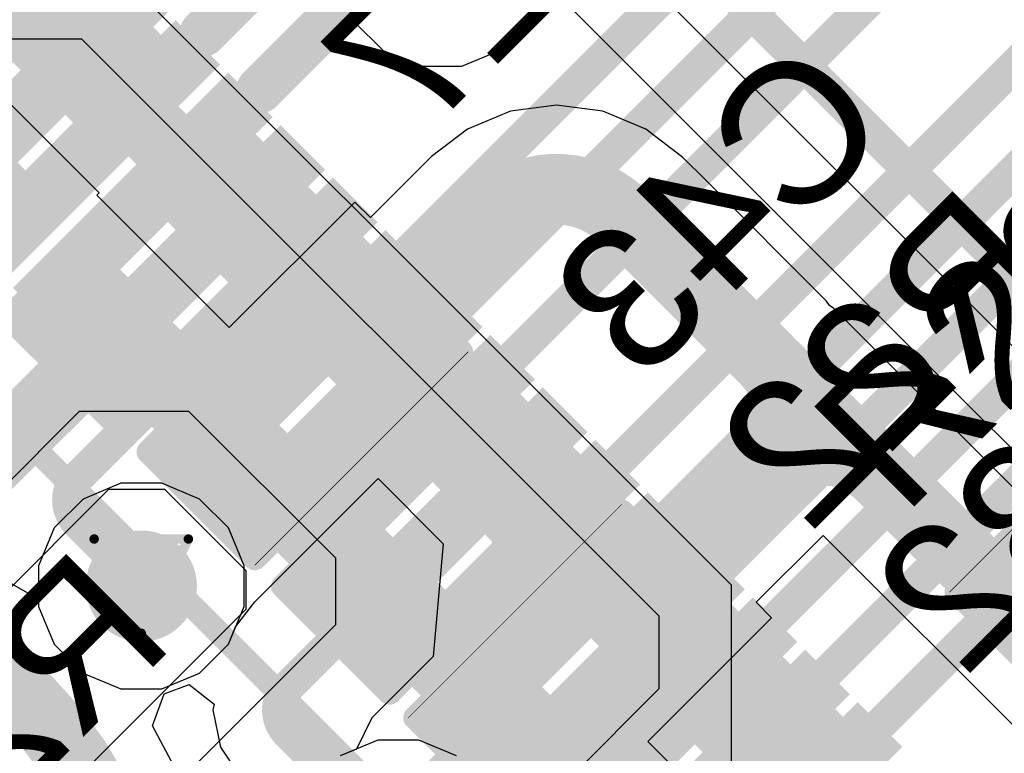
# Model space of a CAD drawing. Header units: inches. Extents: x 0 to 12.2, y 0 to 7.
# Tile 82 of 154: x 2.379 to 2.588, y 2.43 to 2.586. Entities that reach past the tile are written whole.
import ezdxf

# ---------------------------------------------------------------- set-up
doc = ezdxf.new("R2010")
doc.units = ezdxf.units.IN
doc.header["$MEASUREMENT"] = 0
for name, color, linetype in [('Bottom Layer', 5, 'Continuous'), ('Bottom Overlay', 54, 'Continuous'), ('Bottom Paste', 16, 'Continuous'), ('Bottom Solder', 6, 'Continuous'), ('Drill Drawing', 1, 'Continuous'), ('Layer 1', 16, 'Continuous'), ('Layer 2', 76, 'Continuous'), ('Top Layer', 1, 'Continuous'), ('Top Overlay', 2, 'Continuous'), ('Top Paste', 8, 'Continuous'), ('Top Solder', 216, 'Continuous'), ('Via Holes', 16, 'Continuous')]:
    doc.layers.add(name, color=color, linetype=linetype)
doc.styles.add('Arial', font='txt', dxfattribs={"height": 0.2})

# ---------------------------------------------------------------- blocks, each defined once
blk = doc.blocks.new('LQFP_128_EP_14_14__28')
at = {"layer": 'Top Layer'}
for points in [[(-0.00393, 0.26967), (-0.01181, 0.26967), (-0.01181, 0.32873), (-0.00393, 0.32873)], [(0.01181, 0.26967), (0.00393, 0.26967), (0.00393, 0.32873), (0.01181, 0.32873)], [(0.02756, 0.26967), (0.01968, 0.26967), (0.01968, 0.32873), (0.02756, 0.32873)], [(0.04331, 0.26967), (0.03543, 0.26967), (0.03543, 0.32873), (0.04331, 0.32873)], [(0.05904, 0.26967), (0.05116, 0.26967), (0.05116, 0.32873), (0.05904, 0.32873)], [(0.07481, 0.26967), (0.06693, 0.26967), (0.06693, 0.32873), (0.07481, 0.32873)], [(0.09054, 0.26967), (0.08266, 0.26967), (0.08266, 0.32873), (0.09054, 0.32873)], [(0.1063, 0.26967), (0.09842, 0.26967), (0.09842, 0.32873), (0.1063, 0.32873)], [(0.12204, 0.26967), (0.11416, 0.26967), (0.11416, 0.32873), (0.12204, 0.32873)], [(0.1378, 0.26967), (0.12992, 0.26967), (0.12992, 0.32873), (0.1378, 0.32873)], [(0.15354, 0.26967), (0.14566, 0.26967), (0.14566, 0.32873), (0.15354, 0.32873)], [(0.16929, 0.26967), (0.16141, 0.26967), (0.16141, 0.32873), (0.16929, 0.32873)], [(0.18504, 0.26967), (0.17716, 0.26967), (0.17716, 0.32873), (0.18504, 0.32873)], [(0.20079, 0.26967), (0.19291, 0.26967), (0.19291, 0.32873), (0.20079, 0.32873)], [(0.21654, 0.26967), (0.20866, 0.26967), (0.20866, 0.32873), (0.21654, 0.32873)], [(0.23229, 0.26967), (0.22441, 0.26967), (0.22441, 0.32873), (0.23229, 0.32873)]]:
    blk.add_hatch(color=1, dxfattribs=at).paths.add_polyline_path(points)
at = {"layer": 'Top Paste'}
for points in [[(-0.00393, 0.26967), (-0.01181, 0.26967), (-0.01181, 0.32873), (-0.00393, 0.32873)], [(0.01181, 0.26967), (0.00393, 0.26967), (0.00393, 0.32873), (0.01181, 0.32873)], [(0.02756, 0.26967), (0.01968, 0.26967), (0.01968, 0.32873), (0.02756, 0.32873)], [(0.04331, 0.26967), (0.03543, 0.26967), (0.03543, 0.32873), (0.04331, 0.32873)], [(0.05904, 0.26967), (0.05116, 0.26967), (0.05116, 0.32873), (0.05904, 0.32873)], [(0.07481, 0.26967), (0.06693, 0.26967), (0.06693, 0.32873), (0.07481, 0.32873)], [(0.09054, 0.26967), (0.08266, 0.26967), (0.08266, 0.32873), (0.09054, 0.32873)], [(0.1063, 0.26967), (0.09842, 0.26967), (0.09842, 0.32873), (0.1063, 0.32873)], [(0.12204, 0.26967), (0.11416, 0.26967), (0.11416, 0.32873), (0.12204, 0.32873)], [(0.1378, 0.26967), (0.12992, 0.26967), (0.12992, 0.32873), (0.1378, 0.32873)], [(0.15354, 0.26967), (0.14566, 0.26967), (0.14566, 0.32873), (0.15354, 0.32873)], [(0.16929, 0.26967), (0.16141, 0.26967), (0.16141, 0.32873), (0.16929, 0.32873)], [(0.18504, 0.26967), (0.17716, 0.26967), (0.17716, 0.32873), (0.18504, 0.32873)], [(0.20079, 0.26967), (0.19291, 0.26967), (0.19291, 0.32873), (0.20079, 0.32873)], [(0.21654, 0.26967), (0.20866, 0.26967), (0.20866, 0.32873), (0.21654, 0.32873)], [(0.23229, 0.26967), (0.22441, 0.26967), (0.22441, 0.32873), (0.23229, 0.32873)]]:
    blk.add_hatch(color=8, dxfattribs=at).paths.add_polyline_path(points)
at = {"layer": 'Top Solder'}
for points in [[(-0.00118, 0.26692), (-0.01456, 0.26692), (-0.01456, 0.33148), (-0.00118, 0.33148)], [(0.01456, 0.26692), (0.00118, 0.26692), (0.00118, 0.33148), (0.01456, 0.33148)], [(0.03031, 0.26692), (0.01693, 0.26692), (0.01693, 0.33148), (0.03031, 0.33148)], [(0.04606, 0.26692), (0.03268, 0.26692), (0.03268, 0.33148), (0.04606, 0.33148)], [(0.06179, 0.26692), (0.04841, 0.26692), (0.04841, 0.33148), (0.06179, 0.33148)], [(0.07756, 0.26692), (0.06418, 0.26692), (0.06418, 0.33148), (0.07756, 0.33148)], [(0.09329, 0.26692), (0.07991, 0.26692), (0.07991, 0.33148), (0.09329, 0.33148)], [(0.10905, 0.26692), (0.09567, 0.26692), (0.09567, 0.33148), (0.10905, 0.33148)], [(0.12479, 0.26692), (0.11141, 0.26692), (0.11141, 0.33148), (0.12479, 0.33148)], [(0.14055, 0.26692), (0.12717, 0.26692), (0.12717, 0.33148), (0.14055, 0.33148)], [(0.15629, 0.26692), (0.14291, 0.26692), (0.14291, 0.33148), (0.15629, 0.33148)], [(0.17204, 0.26692), (0.15866, 0.26692), (0.15866, 0.33148), (0.17204, 0.33148)], [(0.18779, 0.26692), (0.17441, 0.26692), (0.17441, 0.33148), (0.18779, 0.33148)], [(0.20354, 0.26692), (0.19016, 0.26692), (0.19016, 0.33148), (0.20354, 0.33148)], [(0.21929, 0.26692), (0.20591, 0.26692), (0.20591, 0.33148), (0.21929, 0.33148)], [(0.23504, 0.26692), (0.22166, 0.26692), (0.22166, 0.33148), (0.23504, 0.33148)]]:
    blk.add_hatch(color=216, dxfattribs=at).paths.add_polyline_path(points)
at = {"layer": 'Top Overlay', "const_width": 0.005}
blk.add_lwpolyline([(-0.24606, 0.24606), (0.24606, 0.24606)], dxfattribs=at)
blk = doc.blocks.new('R___0402_136')
at = {"layer": 'Top Layer'}
for points in [[(-0.0275, -0.0125), (-0.0275, 0.0125), (-0.0095, 0.0125), (-0.0095, -0.0125)], [(0.0095, -0.0125), (0.0095, 0.0125), (0.0275, 0.0125), (0.0275, -0.0125)]]:
    blk.add_hatch(color=1, dxfattribs=at).paths.add_polyline_path(points)
at = {"layer": 'Top Paste'}
for points in [[(-0.0275, -0.0125), (-0.0275, 0.0125), (-0.0095, 0.0125), (-0.0095, -0.0125)], [(0.0095, -0.0125), (0.0095, 0.0125), (0.0275, 0.0125), (0.0275, -0.0125)]]:
    blk.add_hatch(color=8, dxfattribs=at).paths.add_polyline_path(points)
at = {"layer": 'Top Solder'}
for points in [[(-0.02967, -0.01467), (-0.02967, 0.01467), (-0.00733, 0.01467), (-0.00733, -0.01467)], [(0.00733, -0.01467), (0.00733, 0.01467), (0.02967, 0.01467), (0.02967, -0.01467)]]:
    blk.add_hatch(color=216, dxfattribs=at).paths.add_polyline_path(points)
at = {"layer": 'Top Overlay'}
for points, const_width in [([(-0.031, -0.016), (-0.031, 0.016)], 0.005), ([(0.031, 0.016), (-0.031, 0.016)], 0.005), ([(0.031, -0.016), (0.031, 0.016)], 0.005), ([(0.031, -0.016), (-0.031, -0.016)], 0.005), ([(0.032, -0.017), (-0.032, -0.017)], 0.000127)]:
    blk.add_lwpolyline(points, dxfattribs=dict(at, const_width=const_width))
for points, const_width in [([(-0.03225, 0.016, 1), (-0.02975, 0.016, 1)], 0.0025), ([(-0.03225, 0.016, 1), (-0.02975, 0.016, 1)], 0.0025), ([(0.02975, 0.016, 1), (0.03225, 0.016, 1)], 0.0025), ([(0.02975, 0.016, 1), (0.03225, 0.016, 1)], 0.0025), ([(-0.03225, -0.016, 1), (-0.02975, -0.016, 1)], 0.0025), ([(-0.03225, -0.016, 1), (-0.02975, -0.016, 1)], 0.0025), ([(0.02975, -0.016, 1), (0.03225, -0.016, 1)], 0.0025), ([(0.02975, -0.016, 1), (0.03225, -0.016, 1)], 0.0025), ([(-0.03203, -0.017, 1), (-0.03197, -0.017, 1)], 0.0000635), ([(0.03197, -0.017, 1), (0.03203, -0.017, 1)], 0.0000635)]:
    blk.add_lwpolyline(points, format="xyb", close=True, dxfattribs=dict(at, const_width=const_width))
blk = doc.blocks.new('R___0402_B_141')
at = {"layer": 'Bottom Layer'}
for points in [[(-0.0095, 0.0125), (-0.0095, -0.0125), (-0.0275, -0.0125), (-0.0275, 0.0125)], [(0.0275, 0.0125), (0.0275, -0.0125), (0.0095, -0.0125), (0.0095, 0.0125)]]:
    blk.add_hatch(color=5, dxfattribs=at).paths.add_polyline_path(points)
at = {"layer": 'Bottom Paste'}
for points in [[(-0.0095, 0.0125), (-0.0095, -0.0125), (-0.0275, -0.0125), (-0.0275, 0.0125)], [(0.0275, 0.0125), (0.0275, -0.0125), (0.0095, -0.0125), (0.0095, 0.0125)]]:
    blk.add_hatch(color=16, dxfattribs=at).paths.add_polyline_path(points)
at = {"layer": 'Bottom Solder'}
for points in [[(-0.00733, 0.01467), (-0.00733, -0.01467), (-0.02967, -0.01467), (-0.02967, 0.01467)], [(0.02967, 0.01467), (0.02967, -0.01467), (0.00733, -0.01467), (0.00733, 0.01467)]]:
    blk.add_hatch(color=6, dxfattribs=at).paths.add_polyline_path(points)
at = {"layer": 'Bottom Overlay'}
for points, const_width in [([(0.031, 0.016), (-0.031, 0.016)], 0.005), ([(-0.031, -0.016), (-0.031, 0.016)], 0.005), ([(0.032, 0.017), (-0.032, 0.017)], 0.000127), ([(0.031, -0.016), (0.031, 0.016)], 0.005), ([(0.031, -0.016), (-0.031, -0.016)], 0.005)]:
    blk.add_lwpolyline(points, dxfattribs=dict(at, const_width=const_width))
for points, const_width in [([(-0.03225, 0.016, 1), (-0.02975, 0.016, 1)], 0.0025), ([(-0.03225, 0.016, 1), (-0.02975, 0.016, 1)], 0.0025), ([(-0.03203, 0.017, 1), (-0.03197, 0.017, 1)], 0.0000635), ([(0.02975, 0.016, 1), (0.03225, 0.016, 1)], 0.0025), ([(0.02975, 0.016, 1), (0.03225, 0.016, 1)], 0.0025), ([(0.03197, 0.017, 1), (0.03203, 0.017, 1)], 0.0000635), ([(-0.03225, -0.016, 1), (-0.02975, -0.016, 1)], 0.0025), ([(-0.03225, -0.016, 1), (-0.02975, -0.016, 1)], 0.0025), ([(0.02975, -0.016, 1), (0.03225, -0.016, 1)], 0.0025), ([(0.02975, -0.016, 1), (0.03225, -0.016, 1)], 0.0025)]:
    blk.add_lwpolyline(points, format="xyb", close=True, dxfattribs=dict(at, const_width=const_width))
blk = doc.blocks.new('R___0402_B_142')
at = {"layer": 'Bottom Layer'}
for points in [[(-0.0095, 0.0125), (-0.0095, -0.0125), (-0.0275, -0.0125), (-0.0275, 0.0125)], [(0.0275, 0.0125), (0.0275, -0.0125), (0.0095, -0.0125), (0.0095, 0.0125)]]:
    blk.add_hatch(color=5, dxfattribs=at).paths.add_polyline_path(points)
at = {"layer": 'Bottom Paste'}
for points in [[(-0.0095, 0.0125), (-0.0095, -0.0125), (-0.0275, -0.0125), (-0.0275, 0.0125)], [(0.0275, 0.0125), (0.0275, -0.0125), (0.0095, -0.0125), (0.0095, 0.0125)]]:
    blk.add_hatch(color=16, dxfattribs=at).paths.add_polyline_path(points)
at = {"layer": 'Bottom Solder'}
for points in [[(-0.00733, 0.01467), (-0.00733, -0.01467), (-0.02967, -0.01467), (-0.02967, 0.01467)], [(0.02967, 0.01467), (0.02967, -0.01467), (0.00733, -0.01467), (0.00733, 0.01467)]]:
    blk.add_hatch(color=6, dxfattribs=at).paths.add_polyline_path(points)
at = {"layer": 'Bottom Overlay'}
for points, const_width in [([(-0.031, 0.016), (0.031, 0.016)], 0.005), ([(-0.031, 0.016), (-0.031, -0.016)], 0.005), ([(-0.032, 0.017), (0.032, 0.017)], 0.000127), ([(0.031, 0.016), (0.031, -0.016)], 0.005), ([(-0.031, -0.016), (0.031, -0.016)], 0.005)]:
    blk.add_lwpolyline(points, dxfattribs=dict(at, const_width=const_width))
for points, const_width in [([(-0.03225, 0.016, 1), (-0.02975, 0.016, 1)], 0.0025), ([(-0.03225, 0.016, 1), (-0.02975, 0.016, 1)], 0.0025), ([(-0.03203, 0.017, 1), (-0.03197, 0.017, 1)], 0.0000635), ([(0.02975, 0.016, 1), (0.03225, 0.016, 1)], 0.0025), ([(0.02975, 0.016, 1), (0.03225, 0.016, 1)], 0.0025), ([(0.03197, 0.017, 1), (0.03203, 0.017, 1)], 0.0000635), ([(-0.03225, -0.016, 1), (-0.02975, -0.016, 1)], 0.0025), ([(-0.03225, -0.016, 1), (-0.02975, -0.016, 1)], 0.0025), ([(0.02975, -0.016, 1), (0.03225, -0.016, 1)], 0.0025), ([(0.02975, -0.016, 1), (0.03225, -0.016, 1)], 0.0025)]:
    blk.add_lwpolyline(points, format="xyb", close=True, dxfattribs=dict(at, const_width=const_width))
blk = doc.blocks.new('C___0402_B_312')
at = {"layer": 'Bottom Layer'}
for points in [[(-0.0095, 0.0125), (-0.0095, -0.0125), (-0.0275, -0.0125), (-0.0275, 0.0125)], [(0.0275, 0.0125), (0.0275, -0.0125), (0.0095, -0.0125), (0.0095, 0.0125)]]:
    blk.add_hatch(color=5, dxfattribs=at).paths.add_polyline_path(points)
at = {"layer": 'Bottom Paste'}
for points in [[(-0.0095, 0.0125), (-0.0095, -0.0125), (-0.0275, -0.0125), (-0.0275, 0.0125)], [(0.0275, 0.0125), (0.0275, -0.0125), (0.0095, -0.0125), (0.0095, 0.0125)]]:
    blk.add_hatch(color=16, dxfattribs=at).paths.add_polyline_path(points)
at = {"layer": 'Bottom Solder'}
for points in [[(-0.00714, 0.01486), (-0.00714, -0.01486), (-0.02986, -0.01486), (-0.02986, 0.01486)], [(0.02986, 0.01486), (0.02986, -0.01486), (0.00714, -0.01486), (0.00714, 0.01486)]]:
    blk.add_hatch(color=6, dxfattribs=at).paths.add_polyline_path(points)
at = {"layer": 'Bottom Overlay', "const_width": 0.005}
for points in [[(-0.031, 0.016), (-0.011, 0.016)], [(-0.031, 0.016), (-0.031, -0.016)], [(0.011, 0.016), (0.031, 0.016)], [(0.031, 0.016), (0.031, -0.016)], [(-0.031, -0.016), (-0.011, -0.016)], [(0.011, -0.016), (0.031, -0.016)]]:
    blk.add_lwpolyline(points, dxfattribs=at)
at = {"layer": 'Bottom Overlay', "const_width": 0.0025}
for points in [[(-0.03225, 0.016, 1), (-0.02975, 0.016, 1)], [(-0.03225, 0.016, 1), (-0.02975, 0.016, 1)], [(-0.01225, 0.016, 1), (-0.00975, 0.016, 1)], [(0.00975, 0.016, 1), (0.01225, 0.016, 1)], [(0.02975, 0.016, 1), (0.03225, 0.016, 1)], [(0.02975, 0.016, 1), (0.03225, 0.016, 1)], [(-0.03225, -0.016, 1), (-0.02975, -0.016, 1)], [(-0.03225, -0.016, 1), (-0.02975, -0.016, 1)], [(-0.01225, -0.016, 1), (-0.00975, -0.016, 1)], [(0.00975, -0.016, 1), (0.01225, -0.016, 1)], [(0.02975, -0.016, 1), (0.03225, -0.016, 1)], [(0.02975, -0.016, 1), (0.03225, -0.016, 1)]]:
    blk.add_lwpolyline(points, format="xyb", close=True, dxfattribs=at)
blk = doc.blocks.new('C___0402_B_323')
at = {"layer": 'Bottom Layer'}
for points in [[(-0.0095, 0.0125), (-0.0095, -0.0125), (-0.0275, -0.0125), (-0.0275, 0.0125)], [(0.0275, 0.0125), (0.0275, -0.0125), (0.0095, -0.0125), (0.0095, 0.0125)]]:
    blk.add_hatch(color=5, dxfattribs=at).paths.add_polyline_path(points)
at = {"layer": 'Bottom Paste'}
for points in [[(-0.0095, 0.0125), (-0.0095, -0.0125), (-0.0275, -0.0125), (-0.0275, 0.0125)], [(0.0275, 0.0125), (0.0275, -0.0125), (0.0095, -0.0125), (0.0095, 0.0125)]]:
    blk.add_hatch(color=16, dxfattribs=at).paths.add_polyline_path(points)
at = {"layer": 'Bottom Solder'}
for points in [[(-0.00714, 0.01486), (-0.00714, -0.01486), (-0.02986, -0.01486), (-0.02986, 0.01486)], [(0.02986, 0.01486), (0.02986, -0.01486), (0.00714, -0.01486), (0.00714, 0.01486)]]:
    blk.add_hatch(color=6, dxfattribs=at).paths.add_polyline_path(points)
at = {"layer": 'Bottom Overlay', "const_width": 0.005}
for points in [[(-0.011, 0.016), (-0.031, 0.016)], [(-0.031, -0.016), (-0.031, 0.016)], [(0.031, 0.016), (0.011, 0.016)], [(0.031, -0.016), (0.031, 0.016)], [(-0.011, -0.016), (-0.031, -0.016)], [(0.031, -0.016), (0.011, -0.016)]]:
    blk.add_lwpolyline(points, dxfattribs=at)
at = {"layer": 'Bottom Overlay', "const_width": 0.0025}
for points in [[(-0.03225, 0.016, 1), (-0.02975, 0.016, 1)], [(-0.03225, 0.016, 1), (-0.02975, 0.016, 1)], [(-0.01225, 0.016, 1), (-0.00975, 0.016, 1)], [(0.00975, 0.016, 1), (0.01225, 0.016, 1)], [(0.02975, 0.016, 1), (0.03225, 0.016, 1)], [(0.02975, 0.016, 1), (0.03225, 0.016, 1)], [(-0.03225, -0.016, 1), (-0.02975, -0.016, 1)], [(-0.03225, -0.016, 1), (-0.02975, -0.016, 1)], [(-0.01225, -0.016, 1), (-0.00975, -0.016, 1)], [(0.00975, -0.016, 1), (0.01225, -0.016, 1)], [(0.02975, -0.016, 1), (0.03225, -0.016, 1)], [(0.02975, -0.016, 1), (0.03225, -0.016, 1)]]:
    blk.add_lwpolyline(points, format="xyb", close=True, dxfattribs=at)
blk = doc.blocks.new('C___0402_B_328')
at = {"layer": 'Bottom Layer'}
for points in [[(-0.0095, 0.0125), (-0.0095, -0.0125), (-0.0275, -0.0125), (-0.0275, 0.0125)], [(0.0275, 0.0125), (0.0275, -0.0125), (0.0095, -0.0125), (0.0095, 0.0125)]]:
    blk.add_hatch(color=5, dxfattribs=at).paths.add_polyline_path(points)
at = {"layer": 'Bottom Paste'}
for points in [[(-0.0095, 0.0125), (-0.0095, -0.0125), (-0.0275, -0.0125), (-0.0275, 0.0125)], [(0.0275, 0.0125), (0.0275, -0.0125), (0.0095, -0.0125), (0.0095, 0.0125)]]:
    blk.add_hatch(color=16, dxfattribs=at).paths.add_polyline_path(points)
at = {"layer": 'Bottom Solder'}
for points in [[(-0.00714, 0.01486), (-0.00714, -0.01486), (-0.02986, -0.01486), (-0.02986, 0.01486)], [(0.02986, 0.01486), (0.02986, -0.01486), (0.00714, -0.01486), (0.00714, 0.01486)]]:
    blk.add_hatch(color=6, dxfattribs=at).paths.add_polyline_path(points)
at = {"layer": 'Bottom Overlay', "const_width": 0.005}
for points in [[(-0.011, 0.016), (-0.031, 0.016)], [(-0.031, -0.016), (-0.031, 0.016)], [(0.031, 0.016), (0.011, 0.016)], [(0.031, -0.016), (0.031, 0.016)], [(-0.011, -0.016), (-0.031, -0.016)], [(0.031, -0.016), (0.011, -0.016)]]:
    blk.add_lwpolyline(points, dxfattribs=at)
at = {"layer": 'Bottom Overlay', "const_width": 0.0025}
for points in [[(-0.03225, 0.016, 1), (-0.02975, 0.016, 1)], [(-0.03225, 0.016, 1), (-0.02975, 0.016, 1)], [(-0.01225, 0.016, 1), (-0.00975, 0.016, 1)], [(0.00975, 0.016, 1), (0.01225, 0.016, 1)], [(0.02975, 0.016, 1), (0.03225, 0.016, 1)], [(0.02975, 0.016, 1), (0.03225, 0.016, 1)], [(-0.03225, -0.016, 1), (-0.02975, -0.016, 1)], [(-0.03225, -0.016, 1), (-0.02975, -0.016, 1)], [(-0.01225, -0.016, 1), (-0.00975, -0.016, 1)], [(0.00975, -0.016, 1), (0.01225, -0.016, 1)], [(0.02975, -0.016, 1), (0.03225, -0.016, 1)], [(0.02975, -0.016, 1), (0.03225, -0.016, 1)]]:
    blk.add_lwpolyline(points, format="xyb", close=True, dxfattribs=at)
blk = doc.blocks.new('C___0402_B_329')
at = {"layer": 'Bottom Layer'}
for points in [[(-0.0095, 0.0125), (-0.0095, -0.0125), (-0.0275, -0.0125), (-0.0275, 0.0125)], [(0.0275, 0.0125), (0.0275, -0.0125), (0.0095, -0.0125), (0.0095, 0.0125)]]:
    blk.add_hatch(color=5, dxfattribs=at).paths.add_polyline_path(points)
at = {"layer": 'Bottom Paste'}
for points in [[(-0.0095, 0.0125), (-0.0095, -0.0125), (-0.0275, -0.0125), (-0.0275, 0.0125)], [(0.0275, 0.0125), (0.0275, -0.0125), (0.0095, -0.0125), (0.0095, 0.0125)]]:
    blk.add_hatch(color=16, dxfattribs=at).paths.add_polyline_path(points)
at = {"layer": 'Bottom Solder'}
for points in [[(-0.00714, 0.01486), (-0.00714, -0.01486), (-0.02986, -0.01486), (-0.02986, 0.01486)], [(0.02986, 0.01486), (0.02986, -0.01486), (0.00714, -0.01486), (0.00714, 0.01486)]]:
    blk.add_hatch(color=6, dxfattribs=at).paths.add_polyline_path(points)
at = {"layer": 'Bottom Overlay', "const_width": 0.005}
for points in [[(-0.011, 0.016), (-0.031, 0.016)], [(-0.031, -0.016), (-0.031, 0.016)], [(0.031, 0.016), (0.011, 0.016)], [(0.031, -0.016), (0.031, 0.016)], [(-0.011, -0.016), (-0.031, -0.016)], [(0.031, -0.016), (0.011, -0.016)]]:
    blk.add_lwpolyline(points, dxfattribs=at)
at = {"layer": 'Bottom Overlay', "const_width": 0.0025}
for points in [[(-0.03225, 0.016, 1), (-0.02975, 0.016, 1)], [(-0.03225, 0.016, 1), (-0.02975, 0.016, 1)], [(-0.01225, 0.016, 1), (-0.00975, 0.016, 1)], [(0.00975, 0.016, 1), (0.01225, 0.016, 1)], [(0.02975, 0.016, 1), (0.03225, 0.016, 1)], [(0.02975, 0.016, 1), (0.03225, 0.016, 1)], [(-0.03225, -0.016, 1), (-0.02975, -0.016, 1)], [(-0.03225, -0.016, 1), (-0.02975, -0.016, 1)], [(-0.01225, -0.016, 1), (-0.00975, -0.016, 1)], [(0.00975, -0.016, 1), (0.01225, -0.016, 1)], [(0.02975, -0.016, 1), (0.03225, -0.016, 1)], [(0.02975, -0.016, 1), (0.03225, -0.016, 1)]]:
    blk.add_lwpolyline(points, format="xyb", close=True, dxfattribs=at)
blk = doc.blocks.new('C___0603_B_334')
at = {"layer": 'Bottom Layer'}
for points in [[(-0.045, -0.0175), (-0.045, 0.0175), (-0.015, 0.0175), (-0.015, -0.0175)], [(0.015, -0.0175), (0.015, 0.0175), (0.045, 0.0175), (0.045, -0.0175)]]:
    blk.add_hatch(color=5, dxfattribs=at).paths.add_polyline_path(points)
at = {"layer": 'Bottom Paste'}
for points in [[(-0.045, -0.0175), (-0.045, 0.0175), (-0.015, 0.0175), (-0.015, -0.0175)], [(0.015, -0.0175), (0.015, 0.0175), (0.045, 0.0175), (0.045, -0.0175)]]:
    blk.add_hatch(color=16, dxfattribs=at).paths.add_polyline_path(points)
at = {"layer": 'Bottom Solder'}
for points in [[(-0.04736, -0.01986), (-0.04736, 0.01986), (-0.01264, 0.01986), (-0.01264, -0.01986)], [(0.01264, -0.01986), (0.01264, 0.01986), (0.04736, 0.01986), (0.04736, -0.01986)]]:
    blk.add_hatch(color=6, dxfattribs=at).paths.add_polyline_path(points)
at = {"layer": 'Bottom Overlay', "const_width": 0.005}
for points in [[(-0.018, 0.021), (-0.049, 0.021)], [(-0.049, -0.021), (-0.049, 0.021)], [(0.049, 0.021), (0.018, 0.021)], [(0.049, -0.021), (0.049, 0.021)], [(-0.018, -0.021), (-0.049, -0.021)], [(0.049, -0.021), (0.018, -0.021)]]:
    blk.add_lwpolyline(points, dxfattribs=at)
at = {"layer": 'Bottom Overlay', "const_width": 0.0025}
for points in [[(-0.05025, 0.021, 1), (-0.04775, 0.021, 1)], [(-0.05025, 0.021, 1), (-0.04775, 0.021, 1)], [(-0.01925, 0.021, 1), (-0.01675, 0.021, 1)], [(0.01675, 0.021, 1), (0.01925, 0.021, 1)], [(0.04775, 0.021, 1), (0.05025, 0.021, 1)], [(0.04775, 0.021, 1), (0.05025, 0.021, 1)], [(-0.05025, -0.021, 1), (-0.04775, -0.021, 1)], [(-0.05025, -0.021, 1), (-0.04775, -0.021, 1)], [(-0.01925, -0.021, 1), (-0.01675, -0.021, 1)], [(0.01675, -0.021, 1), (0.01925, -0.021, 1)], [(0.04775, -0.021, 1), (0.05025, -0.021, 1)], [(0.04775, -0.021, 1), (0.05025, -0.021, 1)]]:
    blk.add_lwpolyline(points, format="xyb", close=True, dxfattribs=at)

msp = doc.modelspace()

# ---------------------------------------------------------------- hatches: boundary and pattern name
at = {"layer": 'Bottom Layer'}
h = msp.add_hatch(color=5, dxfattribs=at)
edge = h.paths.add_edge_path()
edge.add_arc((2.40522, 2.46583), 0.01181, 0, 360)
at = {"layer": 'Layer 1'}
h = msp.add_hatch(color=16, dxfattribs=at)
edge = h.paths.add_edge_path()
edge.add_arc((2.40522, 2.46583), 0.01181, 0, 360)
at = {"layer": 'Layer 2'}
h = msp.add_hatch(color=76, dxfattribs=at)
edge = h.paths.add_edge_path()
edge.add_arc((2.40522, 2.46583), 0.01181, 0, 360)
at = {"layer": 'Top Layer'}
for points in [[(2.3972, 2.55561), (2.43757, 2.59598), (2.432, 2.60155), (2.39163, 2.56118)], [(2.40833, 2.54448), (2.4487, 2.58485), (2.44314, 2.59041), (2.40277, 2.55004)]]:
    msp.add_hatch(color=1, dxfattribs=at).paths.add_polyline_path(points)
h = msp.add_hatch(color=1, dxfattribs=at)
edge = h.paths.add_edge_path()
edge.add_arc((2.40522, 2.46583), 0.01181, 0, 360)
at = {"layer": 'Via Holes'}
h = msp.add_hatch(color=7, dxfattribs=at)
edge = h.paths.add_edge_path()
edge.add_arc((2.40522, 2.46583), 0.00591, 0, 360)

# ---------------------------------------------------------------- linework, layer by layer
at = {"layer": 'Bottom Layer'}
for p, q in [((2.44711, 2.59366), (2.45043, 2.58564)), ((2.48741, 2.58564), (2.49073, 2.59366)), ((2.45043, 2.58564), (2.45657, 2.57951)), ((2.48128, 2.57951), (2.48741, 2.58564)), ((2.39628, 2.54931), (2.3657, 2.57988)), ((2.45657, 2.57951), (2.46458, 2.57619)), ((2.47326, 2.57619), (2.48128, 2.57951)), ((2.46458, 2.57619), (2.47326, 2.57619)), ((2.48359, 2.56663), (2.47447, 2.56285)), ((2.49338, 2.56791), (2.48359, 2.56663)), ((2.50317, 2.56663), (2.49338, 2.56791)), ((2.51229, 2.56285), (2.50317, 2.56663)), ((2.47447, 2.56285), (2.46685, 2.557)), ((2.51989, 2.55701), (2.51229, 2.56285)), ((2.46662, 2.55685), (2.45384, 2.54407)), ((2.46685, 2.557), (2.46662, 2.55685)), ((2.52013, 2.55685), (2.51989, 2.55701)), ((2.52016, 2.55682), (2.52013, 2.55685)), ((2.52013, 2.55685), (2.52013, 2.55685)), ((2.52508, 2.5519), (2.52016, 2.55682)), ((2.55067, 2.52632), (2.52508, 2.5519)), ((2.39578, 2.54881), (2.39628, 2.54931)), ((2.42389, 2.5207), (2.39578, 2.54881)), ((2.45055, 2.54736), (2.42389, 2.5207)), ((2.45384, 2.54407), (2.45055, 2.54736)), ((2.5513, 2.52537), (2.55067, 2.52632)), ((2.55224, 2.52474), (2.5513, 2.52537)), ((2.68821, 2.38878), (2.55224, 2.52474)), ((2.42934, 2.46251), (2.4555, 2.48867)), ((2.4555, 2.48867), (2.46933, 2.47484)), ((2.5357, 2.46239), (2.54992, 2.4766)), ((2.54992, 2.4766), (2.66351, 2.36301)), ((2.46933, 2.47484), (2.46715, 2.45089)), ((2.37641, 2.46709), (2.38341, 2.46308)), ((2.38341, 2.46308), (2.38341, 2.4615)), ((2.42525, 2.4572), (2.42934, 2.46251)), ((2.42934, 2.46251), (2.42934, 2.46251)), ((2.53899, 2.45909), (2.5357, 2.46239)), ((2.38341, 2.4615), (2.38673, 2.45348)), ((2.51274, 2.43284), (2.53899, 2.45909)), ((2.42371, 2.45348), (2.42525, 2.4572)), ((2.38673, 2.45348), (2.39286, 2.44734)), ((2.41757, 2.44734), (2.42371, 2.45348)), ((2.46715, 2.45089), (2.45414, 2.43788)), ((2.39286, 2.44734), (2.40088, 2.44402)), ((2.40956, 2.44402), (2.41757, 2.44734)), ((2.40088, 2.44402), (2.40956, 2.44402)), ((2.45414, 2.43788), (2.45089, 2.43123)), ((2.45414, 2.43788), (2.45414, 2.43788)), ((2.54088, 2.4047), (2.51274, 2.43284)), ((2.45089, 2.43123), (2.4474, 2.42978))]:
    msp.add_line(p, q, dxfattribs=at)
for points, const_width in [([(2.3931, 2.57795), (2.39619, 2.57397)], 0.015), ([(2.39619, 2.57397), (2.41999, 2.55017)], 0.015), ([(2.41999, 2.55017), (2.42347, 2.54658)], 0.015), ([(2.45303, 2.51802), (2.47924, 2.54423)], 0.015), ([(2.50752, 2.54423), (2.50754, 2.54421)], 0.015), ([(2.50754, 2.54421), (2.53805, 2.5137)], 0.015), ([(2.3973, 2.52041), (2.3982, 2.51952)], 0.015), ([(2.3978, 2.52041), (2.42636, 2.49185)], 0.015), ([(2.3982, 2.5174), (2.3982, 2.51952)], 0.015), ([(2.35158, 2.47078), (2.3982, 2.5174)], 0.015), ([(2.45302, 2.51802), (2.45303, 2.51802)], 0.015), ([(2.3973, 2.52041), (2.3978, 2.52041)], 0.007), ([(2.53963, 2.51212), (2.68555, 2.3662)], 0.015), ([(2.42636, 2.49185), (2.42686, 2.49185)], 0.007), ([(2.50965, 2.46157), (2.5377, 2.48962)], 0.015), ([(2.48141, 2.48946), (2.48158, 2.48946)], 0.008), ([(2.48158, 2.48946), (2.48406, 2.4792)], 0.008), ([(2.48101, 2.44566), (2.48406, 2.4792)], 0.008), ([(2.50965, 2.46157), (2.50965, 2.46157)], 0.015), ([(2.48101, 2.44566), (2.48349, 2.43541)], 0.008), ([(2.46282, 2.41474), (2.48349, 2.43541)], 0.015)]:
    msp.add_lwpolyline(points, dxfattribs=dict(at, const_width=const_width))
for points, const_width in [([(2.38935, 2.57795, 1), (2.39685, 2.57795, 1)], 0.0075), ([(2.39244, 2.57397, 1), (2.39994, 2.57397, 1)], 0.0075), ([(2.39244, 2.57397, 1), (2.39994, 2.57397, 1)], 0.0075), ([(2.41624, 2.55017, 1), (2.42374, 2.55017, 1)], 0.0075), ([(2.41624, 2.55017, 1), (2.42374, 2.55017, 1)], 0.0075), ([(2.41972, 2.54658, 1), (2.42722, 2.54658, 1)], 0.0075), ([(2.47549, 2.54423, 1), (2.48299, 2.54423, 1)], 0.0075), ([(2.47549, 2.54423, 1), (2.48299, 2.54423, 1)], 0.0075), ([(2.50377, 2.54423, 1), (2.51127, 2.54423, 1)], 0.0075), ([(2.50377, 2.54423, 1), (2.51127, 2.54423, 1)], 0.0075), ([(2.50379, 2.54421, 1), (2.51129, 2.54421, 1)], 0.0075), ([(2.50379, 2.54421, 1), (2.51129, 2.54421, 1)], 0.0075), ([(2.39355, 2.52041, 1), (2.40105, 2.52041, 1)], 0.0075), ([(2.39405, 2.52041, 1), (2.40155, 2.52041, 1)], 0.0075), ([(2.39445, 2.51952, 1), (2.40195, 2.51952, 1)], 0.0075), ([(2.39445, 2.51952, 1), (2.40195, 2.51952, 1)], 0.0075), ([(2.39445, 2.5174, 1), (2.40195, 2.5174, 1)], 0.0075), ([(2.39445, 2.5174, 1), (2.40195, 2.5174, 1)], 0.0075), ([(2.44928, 2.51802, 1), (2.45677, 2.51802, 1)], 0.0075), ([(2.44928, 2.51802, 1), (2.45678, 2.51802, 1)], 0.0075), ([(2.44928, 2.51802, 1), (2.45678, 2.51802, 1)], 0.0075), ([(2.39555, 2.52041, 1), (2.39905, 2.52041, 1)], 0.0035), ([(2.39605, 2.52041, 1), (2.39955, 2.52041, 1)], 0.0035), ([(2.53395, 2.51405, 1), (2.54145, 2.51405, 1)], 0.0075), ([(2.5343, 2.5137, 1), (2.5418, 2.5137, 1)], 0.0075), ([(2.53588, 2.51212, 1), (2.54338, 2.51212, 1)], 0.0075), ([(2.42261, 2.49185, 1), (2.43011, 2.49185, 1)], 0.0075), ([(2.42461, 2.49185, 1), (2.42811, 2.49185, 1)], 0.0035), ([(2.42511, 2.49185, 1), (2.42861, 2.49185, 1)], 0.0035), ([(2.53395, 2.48962, 1), (2.54145, 2.48962, 1)], 0.0075), ([(2.53395, 2.48962, 1), (2.54145, 2.48962, 1)], 0.0075), ([(2.53395, 2.48962, 1), (2.54145, 2.48962, 1)], 0.0075), ([(2.55838, 2.48962, 1), (2.56588, 2.48962, 1)], 0.0075), ([(2.47941, 2.48946, 1), (2.48341, 2.48946, 1)], 0.004), ([(2.47958, 2.48946, 1), (2.48358, 2.48946, 1)], 0.004), ([(2.47958, 2.48946, 1), (2.48358, 2.48946, 1)], 0.004), ([(2.48206, 2.4792, 1), (2.48606, 2.4792, 1)], 0.004), ([(2.48206, 2.4792, 1), (2.48606, 2.4792, 1)], 0.004), ([(2.5059, 2.46157, 1), (2.5134, 2.46157, 1)], 0.0075), ([(2.5059, 2.46157, 1), (2.5134, 2.46157, 1)], 0.0075), ([(2.5059, 2.46157, 1), (2.5134, 2.46157, 1)], 0.0075), ([(2.47901, 2.44566, 1), (2.48301, 2.44566, 1)], 0.004), ([(2.47901, 2.44566, 1), (2.48301, 2.44566, 1)], 0.004), ([(2.47974, 2.43541, 1), (2.48724, 2.43541, 1)], 0.0075), ([(2.48149, 2.43541, 1), (2.48549, 2.43541, 1)], 0.004)]:
    msp.add_lwpolyline(points, format="xyb", close=True, dxfattribs=dict(at, const_width=const_width))
at = {"layer": 'Bottom Layer', "const_width": 0.015}
for points in [[(2.47924, 2.54423, -0.414335), (2.50752, 2.54423)], [(2.5377, 2.51405, -0.414335), (2.5377, 2.48962)], [(2.5377, 2.48962, -0.414335), (2.56213, 2.48962)]]:
    msp.add_lwpolyline(points, format="xyb", dxfattribs=at)
at = {"layer": 'Drill Drawing', "const_width": 0.002}
for points in [[(2.39522, 2.47583), (2.41522, 2.47583)], [(2.39522, 2.47583), (2.40522, 2.45583)], [(2.40522, 2.45583), (2.41522, 2.47583)]]:
    msp.add_lwpolyline(points, dxfattribs=at)
at = {"layer": 'Drill Drawing', "const_width": 0.001}
for points in [[(2.39472, 2.47583, 1), (2.39572, 2.47583, 1)], [(2.39472, 2.47583, 1), (2.39572, 2.47583, 1)], [(2.41472, 2.47583, 1), (2.41572, 2.47583, 1)], [(2.41472, 2.47583, 1), (2.41572, 2.47583, 1)], [(2.40472, 2.45583, 1), (2.40572, 2.45583, 1)], [(2.40472, 2.45583, 1), (2.40572, 2.45583, 1)]]:
    msp.add_lwpolyline(points, format="xyb", close=True, dxfattribs=at)
at = {"layer": 'Layer 1'}
for p, q in [((2.44711, 2.59366), (2.45043, 2.58564)), ((2.48741, 2.58564), (2.49073, 2.59366)), ((2.45043, 2.58564), (2.45657, 2.57951)), ((2.48128, 2.57951), (2.48741, 2.58564)), ((2.45657, 2.57951), (2.46458, 2.57619)), ((2.47326, 2.57619), (2.48128, 2.57951)), ((2.46458, 2.57619), (2.47326, 2.57619)), ((2.40088, 2.48765), (2.39286, 2.48432)), ((2.40956, 2.48765), (2.40088, 2.48765)), ((2.41757, 2.48432), (2.40956, 2.48765)), ((2.39286, 2.48432), (2.38673, 2.47819)), ((2.42371, 2.47819), (2.41757, 2.48432)), ((2.38673, 2.47819), (2.38341, 2.47017)), ((2.42703, 2.47017), (2.42371, 2.47819)), ((2.38341, 2.47017), (2.38341, 2.4615)), ((2.42703, 2.4615), (2.42703, 2.47017)), ((2.38341, 2.4615), (2.38673, 2.45348)), ((2.42371, 2.45348), (2.42703, 2.4615)), ((2.38673, 2.45348), (2.39286, 2.44734)), ((2.41757, 2.44734), (2.42371, 2.45348)), ((2.39286, 2.44734), (2.40088, 2.44402)), ((2.40956, 2.44402), (2.41757, 2.44734)), ((2.40088, 2.44402), (2.40956, 2.44402)), ((2.45542, 2.4331), (2.4474, 2.42978)), ((2.4641, 2.4331), (2.45542, 2.4331)), ((2.47211, 2.42978), (2.4641, 2.4331))]:
    msp.add_line(p, q, dxfattribs=at)
at = {"layer": 'Layer 2'}
for p, q in [((2.65157, 2.4553), (2.42336, 2.68351)), ((2.49056, 2.50594), (2.3985, 2.598)), ((2.44711, 2.59366), (2.45043, 2.58564)), ((2.48741, 2.58564), (2.49073, 2.59366)), ((2.49073, 2.59427), (2.57906, 2.50594)), ((2.45043, 2.58564), (2.45657, 2.57951)), ((2.48128, 2.57951), (2.48741, 2.58564)), ((2.37557, 2.58204), (2.39254, 2.58204)), ((2.39254, 2.58204), (2.51508, 2.4595)), ((2.45657, 2.57951), (2.46458, 2.57619)), ((2.47326, 2.57619), (2.48128, 2.57951)), ((2.46458, 2.57619), (2.47326, 2.57619)), ((2.5305, 2.466), (2.49056, 2.50594)), ((2.57906, 2.50594), (2.63595, 2.44905)), ((2.39203, 2.50292), (2.37071, 2.4816)), ((2.4153, 2.50292), (2.39203, 2.50292)), ((2.44648, 2.47174), (2.4153, 2.50292)), ((2.27882, 2.36686), (2.39834, 2.48638)), ((2.39834, 2.48638), (2.41012, 2.48638)), ((2.41012, 2.48638), (2.42738, 2.46913)), ((2.44648, 2.45767), (2.44648, 2.47174)), ((2.42738, 2.46913), (2.42738, 2.46086)), ((2.5305, 2.42723), (2.5305, 2.466)), ((2.42738, 2.46086), (2.13555, 2.16903)), ((2.15131, 2.16251), (2.44648, 2.45767)), ((2.51508, 2.4595), (2.51508, 2.44401)), ((2.51508, 2.44401), (2.46061, 2.38954))]:
    msp.add_line(p, q, dxfattribs=at)
at = {"layer": 'Layer 2', "const_width": 0.007}
msp.add_lwpolyline([(2.39073, 2.73148), (2.67532, 2.44688)], dxfattribs=at)
at = {"layer": 'Top Layer'}
for p, q in [((2.41011, 2.44295), (2.41539, 2.44495)), ((2.41539, 2.44495), (2.42068, 2.44078)), ((2.40759, 2.43617), (2.41011, 2.44295)), ((2.42068, 2.44078), (2.42044, 2.43957)), ((2.42044, 2.43957), (2.42203, 2.43161)), ((2.41539, 2.42157), (2.40759, 2.43617)), ((2.42203, 2.43161), (2.42653, 2.42486))]:
    msp.add_line(p, q, dxfattribs=at)
for points, const_width in [([(2.43895, 2.51386), (2.66619, 2.74111)], 0.007), ([(2.45009, 2.50272), (2.66879, 2.72142)], 0.007), ([(2.46122, 2.49159), (2.67137, 2.70174)], 0.007), ([(2.48349, 2.46932), (2.69724, 2.68306)], 0.007), ([(2.49463, 2.45818), (2.70063, 2.66418)], 0.007), ([(2.50577, 2.44704), (2.70443, 2.6457)], 0.007), ([(2.5169, 2.43591), (2.70174, 2.62075)], 0.007), ([(2.41835, 2.58322), (2.44131, 2.60618)], 0.01), ([(2.52804, 2.42477), (2.70027, 2.597)], 0.007), ([(2.43037, 2.5712), (2.45334, 2.59416)], 0.01), ([(2.3424, 2.52866), (2.38328, 2.56953)], 0.007), ([(2.35158, 2.47091), (2.41667, 2.536)], 0.007), ([(2.41667, 2.536), (2.41667, 2.53614)], 0.007), ([(2.39182, 2.48899), (2.42782, 2.52499)], 0.007), ([(2.39182, 2.48898), (2.39182, 2.48899)], 0.007), ([(2.39182, 2.47923), (2.40522, 2.46583)], 0.007), ([(2.43636, 2.44444), (2.47236, 2.48045)], 0.007), ([(2.35158, 2.47078), (2.38087, 2.44149)], 0.015), ([(2.53918, 2.41363), (2.59193, 2.46638)], 0.007), ([(2.43636, 2.43469), (2.45976, 2.41129)], 0.007)]:
    msp.add_lwpolyline(points, dxfattribs=dict(at, const_width=const_width))
for points, const_width in [([(2.41585, 2.58322, 1), (2.42085, 2.58322, 1)], 0.005), ([(2.42787, 2.5712, 1), (2.43287, 2.5712, 1)], 0.005), ([(2.38153, 2.56953, 1), (2.38503, 2.56953, 1)], 0.0035), ([(2.41492, 2.53614, 1), (2.41842, 2.53614, 1)], 0.0035), ([(2.41492, 2.536, 1), (2.41842, 2.536, 1)], 0.0035), ([(2.41492, 2.536, 1), (2.41842, 2.536, 1)], 0.0035), ([(2.42607, 2.52499, 1), (2.42957, 2.52499, 1)], 0.0035), ([(2.4372, 2.51386, 1), (2.4407, 2.51386, 1)], 0.0035), ([(2.44834, 2.50272, 1), (2.45184, 2.50272, 1)], 0.0035), ([(2.45947, 2.49159, 1), (2.46297, 2.49159, 1)], 0.0035), ([(2.39007, 2.48899, 1), (2.39357, 2.48899, 1)], 0.0035), ([(2.39007, 2.48899, 1), (2.39357, 2.48899, 1)], 0.0035), ([(2.39007, 2.48899, 1), (2.39357, 2.48899, 1)], 0.0035), ([(2.39007, 2.48898, 1), (2.39357, 2.48898, 1)], 0.0035), ([(2.39007, 2.48898, 1), (2.39357, 2.48898, 1)], 0.0035), ([(2.39007, 2.48898, 1), (2.39357, 2.48898, 1)], 0.0035), ([(2.39007, 2.47923, 1), (2.39357, 2.47923, 1)], 0.0035), ([(2.39007, 2.47923, 1), (2.39357, 2.47923, 1)], 0.0035), ([(2.47061, 2.48045, 1), (2.47411, 2.48045, 1)], 0.0035), ([(2.48174, 2.46932, 1), (2.48524, 2.46932, 1)], 0.0035), ([(2.40347, 2.46583, 1), (2.40697, 2.46583, 1)], 0.0035), ([(2.49288, 2.45818, 1), (2.49638, 2.45818, 1)], 0.0035), ([(2.50402, 2.44704, 1), (2.50752, 2.44704, 1)], 0.0035), ([(2.37712, 2.44149, 1), (2.38462, 2.44149, 1)], 0.0075), ([(2.37715, 2.44146, 1), (2.38465, 2.44146, 1)], 0.0075), ([(2.43461, 2.44444, 1), (2.43811, 2.44444, 1)], 0.0035), ([(2.43461, 2.44444, 1), (2.43811, 2.44444, 1)], 0.0035), ([(2.51515, 2.43591, 1), (2.51865, 2.43591, 1)], 0.0035), ([(2.43461, 2.43469, 1), (2.43811, 2.43469, 1)], 0.0035), ([(2.43461, 2.43469, 1), (2.43811, 2.43469, 1)], 0.0035)]:
    msp.add_lwpolyline(points, format="xyb", close=True, dxfattribs=dict(at, const_width=const_width))
for points, const_width in [([(2.39182, 2.47923, -0.413838), (2.39182, 2.48898)], 0.007), ([(2.39182, 2.48898, -0.000315), (2.39182, 2.48899)], 0.007), ([(2.3809, 2.44146, -0.198781), (2.40507, 2.38307)], 0.015), ([(2.43636, 2.43469, -0.413838), (2.43636, 2.44444)], 0.007)]:
    msp.add_lwpolyline(points, format="xyb", dxfattribs=dict(at, const_width=const_width))

# ---------------------------------------------------------------- block references
for name, p, rotation in [('LQFP_128_EP_14_14__28', (2.16614, 2.36353), 315), ('C___0603_B_334', (2.3579, 2.61096), 225), ('C___0402_B_329', (2.38001, 2.56486), 225), ('C___0402_B_328', (2.41038, 2.53349), 225), ('R___0402_B_141', (2.43994, 2.50493), 225), ('C___0402_B_312', (2.4685, 2.47638), 45), ('R___0402_136', (2.61143, 2.47518), 225), ('R___0402_B_142', (2.49657, 2.44849), 45), ('C___0402_B_323', (2.52462, 2.42026), 225)]:
    msp.add_blockref(name, p, dxfattribs=dict(rotation=rotation))

# ---------------------------------------------------------------- texts
at = {"layer": 'Bottom Overlay', "style": 'Arial', "text_generation_flag": 2}
for s, p in [('C27', (2.51732, 2.61306)), ('C43', (2.56567, 2.5628)), ('R22', (2.60105, 2.53086)), ('C32', (2.63402, 2.50028)), ('R23', (2.41291, 2.45385))]:
    msp.add_text(s, height=0.03, rotation=45, dxfattribs=at).set_placement(p)
at = {"layer": 'Top Overlay', "style": 'Arial'}
msp.add_text('R28', height=0.03, rotation=45, dxfattribs=at).set_placement((2.56686, 2.48032))

doc.saveas('drawing.dxf')
